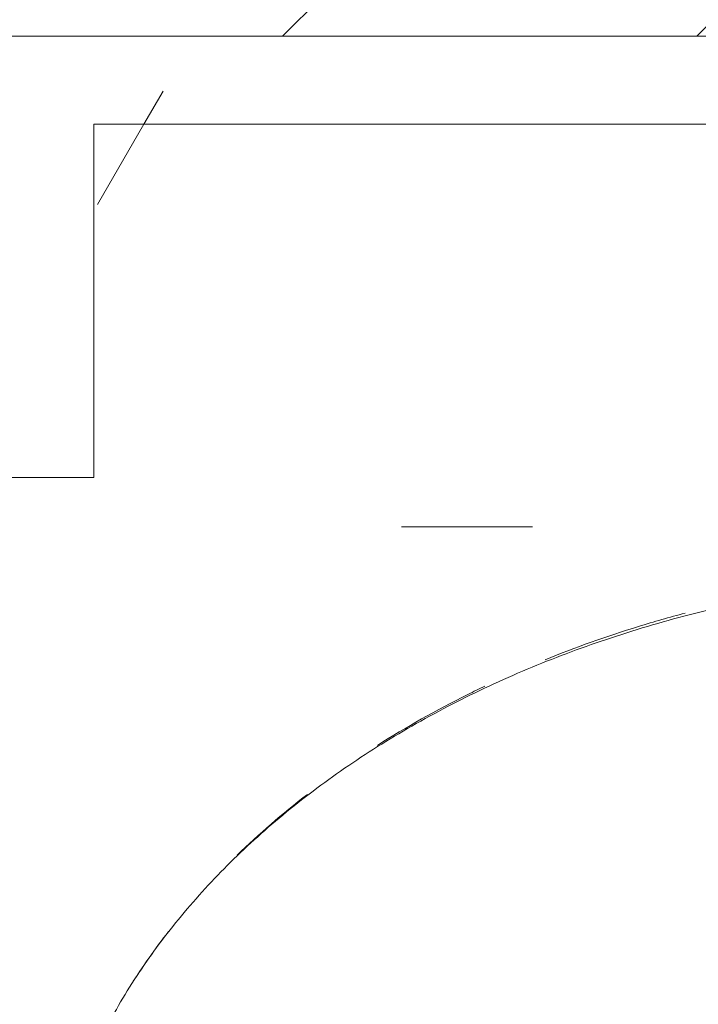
# Model space of a CAD drawing. Header units: millimetres. Extents: x 5980700 to 6194397, y -12939 to 2351883.
# Tile 73 of 124: x 6036365 to 6036539, y -2154 to -1902. Entities that reach past the tile are written whole.
import ezdxf

# ---------------------------------------------------------------- set-up
doc = ezdxf.new("R2010")
doc.units = ezdxf.units.MM
for name, color, linetype, lineweight in [('A-FLOR-PATT', 8, 'Continuous', 18), ('A-WALL', 113, 'Continuous', 18), ('A-WALL-PATT', 111, 'Continuous', 25), ('P-SANR-FIXT', 6, 'Continuous', 9), ('Q-CASE', 31, 'Continuous', 9)]:
    doc.layers.add(name, color=color, linetype=linetype, lineweight=lineweight)
pattern_1 = [(0, (2e-05, -3e-05), (812.8, 203.2), [33.528, -576.072, 33.528, -576.072, -3251.2]), (0, (2e-05, -3e-05), (812.8, 203.2), [-1219.2, 33.528, -1185.672, 33.528, -576.072, -1422.4]), (0, (2e-05, -3e-05), (812.8, 203.2), [-3048, 33.528, -372.872, 33.528, -982.472]), (120, (304.8, 101.6), (-582.3763620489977, 602.3054481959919), [33.52799999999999, -576.0719999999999, 33.52799999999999, -576.0719999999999, -3251.199999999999]), (120, (304.8, 101.6), (-582.3763620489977, 602.3054481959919), [-1219.2, 33.52799999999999, -1185.672, 33.52799999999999, -576.0719999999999, -1422.4]), (120, (304.8, 101.6), (-582.3763620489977, 602.3054481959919), [-3048, 33.52799999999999, -372.8719999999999, 33.52799999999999, -982.4719999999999]), (240, (406.4, 508), (-230.4236379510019, -805.5054481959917), [33.528, -576.072, 33.528, -576.072, -3251.2]), (240, (406.4, 508), (-230.4236379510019, -805.5054481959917), [-1219.2, 33.528, -1185.672, 33.528, -576.072, -1422.4]), (240, (406.4, 508), (-230.4236379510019, -805.5054481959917), [-3048, 33.528, -372.872, 33.528, -982.472])]
pattern_2 = [(216.87, (635, 1587.5), (4762.494328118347, 3175.008507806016), [793.75, -7143.75]), (206.565, (1587.5, 1111.25), (-1587.501456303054, -1587.499067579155), [1774.879, -1774.879]), (198.435, (1587.5, 317.5), (-3174.997452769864, -1587.50290376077), [1004.024, -4016.092])]

# ---------------------------------------------------------------- blocks, each defined once
blk = doc.blocks.new('Componentes de gabinete 9 - Componentes de gabinete 10-3871332-PLANTA DE CAIMENTO DE PISOS - TÉRREO')
at = {"layer": 'Q-CASE', "lineweight": 5}
h = blk.add_hatch(dxfattribs=at)
h.set_pattern_fill('FP_34', color=256, style=0, pattern_type=2)
h.set_pattern_definition(pattern_1)
h.paths.add_polyline_path([(-4291.627681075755, -2503.341032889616), (-4266.627681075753, -2503.341032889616), (-4266.627681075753, -2018.841821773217), (-4090.616646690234, -2018.841821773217), (-4090.616646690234, -1928.341032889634), (-1916.627681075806, -1928.341032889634), (-1916.627681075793, -2503.341032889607), (-1891.627681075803, -2503.341032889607), (-1891.627681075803, -1905.841032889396), (-4115.616646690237, -1905.841032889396), (-4115.616646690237, -1993.841821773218), (-4291.627681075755, -1993.841821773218), (-4291.627681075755, -2440.934425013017)])
h = blk.add_hatch(dxfattribs=at)
h.set_pattern_fill('FP_33', color=256, style=0, pattern_type=2)
h.set_pattern_definition(pattern_2)
h.paths.add_polyline_path([(-4291.627681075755, -2503.341032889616), (-4266.627681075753, -2503.341032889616), (-4266.627681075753, -2018.841821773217), (-4090.616646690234, -2018.841821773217), (-4090.616646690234, -1928.341032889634), (-1916.627681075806, -1928.341032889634), (-1916.627681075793, -2503.341032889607), (-1891.627681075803, -2503.341032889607), (-1891.627681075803, -1905.841032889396), (-4115.616646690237, -1905.841032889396), (-4115.616646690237, -1993.841821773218), (-4291.627681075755, -1993.841821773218), (-4291.627681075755, -2440.934425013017)])
h = blk.add_hatch(dxfattribs=at)
h.set_pattern_fill('FP_32', color=256, style=0, pattern_type=2)
h.set_pattern_definition(pattern_1)
h.paths.add_polyline_path([(-1916.627681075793, -2503.341032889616), (-1916.627681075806, -1928.341032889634), (-4090.616646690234, -1928.341032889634), (-4090.616646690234, -2018.841821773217), (-4266.627681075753, -2018.841821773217), (-4266.627681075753, -2503.341032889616), (-2157.504512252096, -2503.341032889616)])
h.paths.add_polyline_path([(-3110.634107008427, -2404.163083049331), (-3167.436296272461, -2399.394518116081), (-3221.157012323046, -2385.38959533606), (-3268.906719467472, -2363.038630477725), (-3308.194852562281, -2333.777107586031), (-3337.907475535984, -2297.861812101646), (-3354.729751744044, -2262.080064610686), (-3360.600275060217, -2223.341032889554), (-3354.729751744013, -2184.602001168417), (-3335.245784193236, -2144.961343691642), (-3308.194852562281, -2112.904958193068), (-3268.906719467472, -2083.643435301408), (-3221.157012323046, -2061.292470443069), (-3167.436296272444, -2047.287547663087), (-3110.634107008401, -2042.518982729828), (-3072.063723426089, -2045.756980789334), (-3073.614829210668, -2014.807732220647), (-3075.889238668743, -2009.253733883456), (-3076.651862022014, -2003.300731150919), (-3075.850939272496, -1997.352760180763), (-3073.29385822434, -1991.492903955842), (-3069.878323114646, -1987.058951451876), (-3065.11199704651, -1983.411764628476), (-3059.56534687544, -1981.119493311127), (-3053.61482921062, -1980.337716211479), (-3047.664311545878, -1981.119493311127), (-3040.81046620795, -1984.412028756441), (-3037.351335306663, -1987.058951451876), (-3033.614829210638, -1991.990953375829), (-3031.378719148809, -1997.352760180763), (-3030.577796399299, -2003.300731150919), (-3031.340419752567, -2009.253733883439), (-3033.614829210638, -2014.807732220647), (-3035.478337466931, -2051.831263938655), (-3033.390313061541, -2052.15085995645), (-3025.61542372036, -2054.643551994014), (-3000.111201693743, -2061.292470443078), (-2952.361494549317, -2083.643435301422), (-2913.073361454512, -2112.904958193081), (-2884.108826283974, -2147.229036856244), (-2866.538462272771, -2184.602001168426), (-2860.667938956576, -2223.341032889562), (-2866.538462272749, -2262.080064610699), (-2884.108826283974, -2299.453028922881), (-2913.073361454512, -2333.777107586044), (-2952.361494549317, -2363.038630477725), (-3000.111201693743, -2385.38959533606), (-3053.831917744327, -2399.394518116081)])
h.paths.add_polyline_path([(-2291.627681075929, -2404.16308304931), (-2348.429870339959, -2399.394518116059), (-2402.150586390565, -2385.38959533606), (-2451.939830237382, -2361.51959800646), (-2489.188426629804, -2333.777107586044), (-2518.152961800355, -2299.453028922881), (-2535.72332581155, -2262.080064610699), (-2541.593849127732, -2223.341032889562), (-2535.72332581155, -2184.602001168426), (-2518.152961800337, -2147.229036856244), (-2489.188426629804, -2112.904958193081), (-2449.90029353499, -2083.643435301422), (-2402.150586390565, -2061.292470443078), (-2348.42987034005, -2047.287547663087), (-2310.16307827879, -2044.075036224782), (-2311.627681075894, -2014.807732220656), (-2313.90209053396, -2009.253733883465), (-2314.664713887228, -2003.300731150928), (-2313.863791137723, -1997.352760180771), (-2311.306710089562, -1991.492903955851), (-2304.722171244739, -1984.634033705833), (-2303.124848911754, -1983.411764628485), (-2297.578198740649, -1981.119493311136), (-2291.627681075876, -1980.337716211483), (-2285.677163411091, -1981.119493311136), (-2280.130513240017, -1983.411764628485), (-2275.364187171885, -1987.058951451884), (-2271.62768107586, -1991.990953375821), (-2269.353271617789, -1997.637186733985), (-2268.590648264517, -2003.300731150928), (-2269.353271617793, -2009.253733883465), (-2271.62768107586, -2014.807732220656), (-2271.948652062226, -2044.171044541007), (-2234.825491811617, -2047.287547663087), (-2181.104775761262, -2061.292470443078), (-2133.355068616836, -2083.643435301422), (-2094.066935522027, -2112.904958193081), (-2065.102400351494, -2147.229036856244), (-2047.532036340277, -2184.60200116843), (-2041.661513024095, -2223.341032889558), (-2047.532036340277, -2262.080064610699), (-2065.102400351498, -2299.453028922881), (-2094.066935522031, -2333.777107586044), (-2133.355068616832, -2363.038630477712), (-2181.104775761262, -2385.389595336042), (-2234.825491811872, -2399.394518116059)])
h.paths.add_polyline_path([(-3853.614829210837, -2404.163083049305), (-3910.417018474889, -2399.394518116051), (-3964.137734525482, -2385.389595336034), (-4011.887441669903, -2363.038630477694), (-4055.841707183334, -2329.142378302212), (-4081.97028659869, -2296.553628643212), (-4098.118636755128, -2260.765137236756), (-4103.580997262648, -2223.341032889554), (-4097.710473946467, -2184.602001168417), (-4080.14010993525, -2147.229036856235), (-4051.175574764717, -2112.904958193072), (-4011.887441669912, -2083.643435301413), (-3964.137734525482, -2061.292470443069), (-3910.417018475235, -2047.287547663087), (-3872.19667104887, -2043.171977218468), (-3873.614829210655, -2014.807732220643), (-3875.889238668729, -2009.253733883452), (-3876.651862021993, -2003.300731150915), (-3875.850939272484, -1997.352760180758), (-3873.293858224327, -1991.492903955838), (-3868.415851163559, -1985.939869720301), (-3865.111997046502, -1983.411764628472), (-3859.565346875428, -1981.119493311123), (-3853.61482921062, -1980.337716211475), (-3847.664311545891, -1981.119493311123), (-3842.117661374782, -1983.411764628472), (-3837.351335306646, -1987.058951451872), (-3833.614829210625, -1991.990953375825), (-3831.378719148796, -1997.352760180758), (-3830.577796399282, -2003.300731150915), (-3831.340419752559, -2009.253733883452), (-3833.614829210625, -2014.807732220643), (-3833.935800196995, -2044.171044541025), (-3796.812639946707, -2047.287547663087), (-3743.091923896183, -2061.292470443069), (-3695.342216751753, -2083.643435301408), (-3651.387951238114, -2117.539687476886), (-3625.259371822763, -2150.128437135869), (-3609.111021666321, -2185.91692854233), (-3603.648661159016, -2223.341032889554), (-3609.519184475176, -2262.080064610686), (-3629.681102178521, -2302.524118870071), (-3656.054083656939, -2333.777107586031), (-3695.342216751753, -2363.038630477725), (-3743.091923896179, -2385.38959533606), (-3796.812639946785, -2399.394518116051), (-3847.738132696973, -2403.669732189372)])
h = blk.add_hatch(dxfattribs=at)
h.set_pattern_fill('FP_33', color=256, style=0, pattern_type=2)
h.set_pattern_definition(pattern_2)
h.paths.add_polyline_path([(-1916.627681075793, -2503.341032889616), (-1916.627681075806, -1928.341032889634), (-4090.616646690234, -1928.341032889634), (-4090.616646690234, -2018.841821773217), (-4266.627681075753, -2018.841821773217), (-4266.627681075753, -2503.341032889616), (-2157.504512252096, -2503.341032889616)])
h.paths.add_polyline_path([(-3110.634107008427, -2404.163083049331), (-3167.436296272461, -2399.394518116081), (-3221.157012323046, -2385.38959533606), (-3268.906719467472, -2363.038630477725), (-3308.194852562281, -2333.777107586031), (-3337.907475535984, -2297.861812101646), (-3354.729751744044, -2262.080064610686), (-3360.600275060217, -2223.341032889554), (-3354.729751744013, -2184.602001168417), (-3335.245784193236, -2144.961343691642), (-3308.194852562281, -2112.904958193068), (-3268.906719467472, -2083.643435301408), (-3221.157012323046, -2061.292470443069), (-3167.436296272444, -2047.287547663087), (-3110.634107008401, -2042.518982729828), (-3072.063723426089, -2045.756980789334), (-3073.614829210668, -2014.807732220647), (-3075.889238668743, -2009.253733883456), (-3076.651862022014, -2003.300731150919), (-3075.850939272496, -1997.352760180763), (-3073.29385822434, -1991.492903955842), (-3069.878323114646, -1987.058951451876), (-3065.11199704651, -1983.411764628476), (-3059.56534687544, -1981.119493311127), (-3053.61482921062, -1980.337716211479), (-3047.664311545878, -1981.119493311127), (-3040.81046620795, -1984.412028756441), (-3037.351335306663, -1987.058951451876), (-3033.614829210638, -1991.990953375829), (-3031.378719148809, -1997.352760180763), (-3030.577796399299, -2003.300731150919), (-3031.340419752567, -2009.253733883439), (-3033.614829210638, -2014.807732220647), (-3035.478337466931, -2051.831263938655), (-3033.390313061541, -2052.15085995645), (-3025.61542372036, -2054.643551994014), (-3000.111201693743, -2061.292470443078), (-2952.361494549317, -2083.643435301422), (-2913.073361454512, -2112.904958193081), (-2884.108826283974, -2147.229036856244), (-2866.538462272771, -2184.602001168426), (-2860.667938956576, -2223.341032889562), (-2866.538462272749, -2262.080064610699), (-2884.108826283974, -2299.453028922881), (-2913.073361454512, -2333.777107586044), (-2952.361494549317, -2363.038630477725), (-3000.111201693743, -2385.38959533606), (-3053.831917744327, -2399.394518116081)])
h.paths.add_polyline_path([(-2291.627681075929, -2404.16308304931), (-2348.429870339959, -2399.394518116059), (-2402.150586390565, -2385.38959533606), (-2451.939830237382, -2361.51959800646), (-2489.188426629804, -2333.777107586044), (-2518.152961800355, -2299.453028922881), (-2535.72332581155, -2262.080064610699), (-2541.593849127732, -2223.341032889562), (-2535.72332581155, -2184.602001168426), (-2518.152961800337, -2147.229036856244), (-2489.188426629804, -2112.904958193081), (-2449.90029353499, -2083.643435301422), (-2402.150586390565, -2061.292470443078), (-2348.42987034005, -2047.287547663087), (-2310.16307827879, -2044.075036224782), (-2311.627681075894, -2014.807732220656), (-2313.90209053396, -2009.253733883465), (-2314.664713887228, -2003.300731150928), (-2313.863791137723, -1997.352760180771), (-2311.306710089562, -1991.492903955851), (-2304.722171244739, -1984.634033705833), (-2303.124848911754, -1983.411764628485), (-2297.578198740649, -1981.119493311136), (-2291.627681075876, -1980.337716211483), (-2285.677163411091, -1981.119493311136), (-2280.130513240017, -1983.411764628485), (-2275.364187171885, -1987.058951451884), (-2271.62768107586, -1991.990953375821), (-2269.353271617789, -1997.637186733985), (-2268.590648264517, -2003.300731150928), (-2269.353271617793, -2009.253733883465), (-2271.62768107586, -2014.807732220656), (-2271.948652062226, -2044.171044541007), (-2234.825491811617, -2047.287547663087), (-2181.104775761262, -2061.292470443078), (-2133.355068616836, -2083.643435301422), (-2094.066935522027, -2112.904958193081), (-2065.102400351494, -2147.229036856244), (-2047.532036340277, -2184.60200116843), (-2041.661513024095, -2223.341032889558), (-2047.532036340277, -2262.080064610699), (-2065.102400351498, -2299.453028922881), (-2094.066935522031, -2333.777107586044), (-2133.355068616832, -2363.038630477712), (-2181.104775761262, -2385.389595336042), (-2234.825491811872, -2399.394518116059)])
h.paths.add_polyline_path([(-3853.614829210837, -2404.163083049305), (-3910.417018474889, -2399.394518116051), (-3964.137734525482, -2385.389595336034), (-4011.887441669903, -2363.038630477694), (-4055.841707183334, -2329.142378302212), (-4081.97028659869, -2296.553628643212), (-4098.118636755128, -2260.765137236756), (-4103.580997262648, -2223.341032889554), (-4097.710473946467, -2184.602001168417), (-4080.14010993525, -2147.229036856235), (-4051.175574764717, -2112.904958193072), (-4011.887441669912, -2083.643435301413), (-3964.137734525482, -2061.292470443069), (-3910.417018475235, -2047.287547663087), (-3872.19667104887, -2043.171977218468), (-3873.614829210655, -2014.807732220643), (-3875.889238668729, -2009.253733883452), (-3876.651862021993, -2003.300731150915), (-3875.850939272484, -1997.352760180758), (-3873.293858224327, -1991.492903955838), (-3868.415851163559, -1985.939869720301), (-3865.111997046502, -1983.411764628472), (-3859.565346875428, -1981.119493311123), (-3853.61482921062, -1980.337716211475), (-3847.664311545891, -1981.119493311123), (-3842.117661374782, -1983.411764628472), (-3837.351335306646, -1987.058951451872), (-3833.614829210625, -1991.990953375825), (-3831.378719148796, -1997.352760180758), (-3830.577796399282, -2003.300731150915), (-3831.340419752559, -2009.253733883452), (-3833.614829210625, -2014.807732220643), (-3833.935800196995, -2044.171044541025), (-3796.812639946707, -2047.287547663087), (-3743.091923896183, -2061.292470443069), (-3695.342216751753, -2083.643435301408), (-3651.387951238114, -2117.539687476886), (-3625.259371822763, -2150.128437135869), (-3609.111021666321, -2185.91692854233), (-3603.648661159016, -2223.341032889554), (-3609.519184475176, -2262.080064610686), (-3629.681102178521, -2302.524118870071), (-3656.054083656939, -2333.777107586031), (-3695.342216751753, -2363.038630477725), (-3743.091923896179, -2385.38959533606), (-3796.812639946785, -2399.394518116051), (-3847.738132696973, -2403.669732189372)])
at = {"layer": 'Q-CASE', "color": 133, "lineweight": 5}
for p, q in [((-4090.616646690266, -2018.841821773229), (-4090.616646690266, -1928.341032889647)), ((-1916.627681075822, -1928.341032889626), (-4090.616646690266, -1928.341032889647)), ((-4266.627681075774, -2018.841821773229), (-4090.616646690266, -2018.841821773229))]:
    blk.add_line(p, q, dxfattribs=at)
for points, knots in [([(-3975.098810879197, -2065.474862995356), (-3967.34308967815, -2062.335942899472), (-3955.500479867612, -2058.122674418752), (-3943.232993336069, -2054.603678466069), (-3939.207833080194, -2053.535077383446)], [1.073308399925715, 1.073308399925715, 1.073308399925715, 1.073308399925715, 1.178097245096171, 1.228532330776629, 1.228532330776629, 1.228532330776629, 1.228532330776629]), ([(-4017.999375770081, -2087.395707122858), (-4010.657528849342, -2082.741186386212), (-4001.541245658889, -2077.604294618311), (-3991.951717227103, -2072.935428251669), (-3990.486020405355, -2072.237902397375)], [0.8659100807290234, 0.8659100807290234, 0.8659100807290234, 0.8659100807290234, 0.9817477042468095, 1.002469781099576, 1.002469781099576, 1.002469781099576, 1.002469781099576])]:
    blk.add_open_spline(points, degree=3, knots=knots, dxfattribs=at)
for points in [[(-4053.92297209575, -2115.520773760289), (-4048.344104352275, -2110.108700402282), (-4042.329603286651, -2104.900567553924), (-4035.911358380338, -2099.937693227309)], [(-4081.063741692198, -2148.674738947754), (-4078.143620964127, -2144.050919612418), (-4074.943889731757, -2139.498222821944), (-4071.472136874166, -2135.03628737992)]]:
    blk.add_open_spline(points, degree=3, dxfattribs=at)
blk = doc.blocks.new('Deca_Cuba de Embutir Universal Oval_L_37 - L_37_17_Branco Gelo GE17-3871355-PLANTA DE CAIMENTO DE PISOS - TÉRREO')
at = {"layer": 'P-SANR-FIXT', "color": 90, "lineweight": 5}
blk.add_open_spline([(-249.9661680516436, 8.541033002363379e-11), (-249.9487605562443, 5.576945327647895), (-249.2309886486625, 16.62909343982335), (-246.115976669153, 32.87857124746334), (-240.931060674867, 48.86985488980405), (-233.6497721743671, 64.65930090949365), (-224.5382467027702, 79.66567800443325), (-215.2553353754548, 91.77789523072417), (-206.9657915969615, 101.0462082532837), (-198.1805707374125, 109.9407754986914), (-186.0096777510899, 120.6046998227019), (-172.55398435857, 130.4356117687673), (-161.18810142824, 137.6568931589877), (-149.2540249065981, 144.5623275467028), (-133.4974984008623, 152.4759765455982), (-113.7195315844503, 160.5714865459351), (-96.19751944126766, 166.2871145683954), (-81.88559020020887, 170.1341858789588), (-67.45751990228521, 173.4712949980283), (-52.53989968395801, 176.1199207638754), (-37.44757654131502, 178.0282909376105), (-27.40042868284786, 178.960591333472), (-21.09363908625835, 179.3664571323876), (-18.56730052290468, 179.5008466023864)], degree=3, knots=[-1, -1, -1, -1, -0.9708333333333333, -0.9416666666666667, -0.9125, -0.8833333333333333, -0.8541666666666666, -0.825, -0.8104166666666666, -0.7958333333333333, -0.7666666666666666, -0.7374999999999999, -0.7229166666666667, -0.7083333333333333, -0.6791666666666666, -0.6499999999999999, -0.6208333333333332, -0.60625, -0.5916666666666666, -0.5625, -0.5479166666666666, -0.5333333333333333, -0.5236298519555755, -0.5236298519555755, -0.5236298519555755, -0.5236298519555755], dxfattribs=at)
blk = doc.blocks.new('BE-PMSa-MOD-ARQ-CONEXAODOFUTURO-EX-000-R_rvt-1-PLANTA DE CAIMENTO DE PISOS - TÉRREO')
at = {"layer": 'A-FLOR-PATT', "lineweight": 5}
h = blk.add_hatch(dxfattribs=at)
h.set_pattern_fill('FP_19', color=71, style=0, pattern_type=2)
h.set_pattern_definition([(0, (1076.385, -4153.340999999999), (0, 450), []), (90, (1076.385, -4153.340999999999), (-450, 2.755455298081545e-14), [])])
h.paths.add_polyline_path([(-1408.117406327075, -6885.841005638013), (-1448.117406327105, -6885.841005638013), (-1448.117406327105, -6165.841005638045), (-1458.117406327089, -6165.841005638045), (-1458.117406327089, -6154.841005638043), (-1478.122472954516, -6154.841005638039), (-1478.122472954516, -6265.841005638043), (-1497.12247295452, -6265.841005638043), (-1497.12247295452, -6135.841005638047), (-1458.117406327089, -6135.841005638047), (-1458.117406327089, -6125.841005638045), (-1448.117406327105, -6125.841005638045), (-1448.117406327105, -6085.84100563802), (-1408.117406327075, -6085.84100563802), (-1408.117406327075, -6125.841005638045), (-1398.117406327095, -6125.841005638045), (-1398.117406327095, -6135.841005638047), (-1359.11233969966, -6135.841005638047), (-1359.11233969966, -6265.841005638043), (-1378.112339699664, -6265.841005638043), (-1379.117406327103, -6154.841005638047), (-1398.117406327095, -6154.841005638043), (-1398.117406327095, -6165.841005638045), (-1408.117406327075, -6165.841005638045), (-1408.117406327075, -6804.748590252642)])
h.paths.add_polyline_path([(-422.2840729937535, -6885.841005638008), (-462.2840729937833, -6885.841005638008), (-462.2840729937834, -6165.841005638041), (-472.284072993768, -6165.841005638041), (-472.284072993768, -6154.841005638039), (-492.2891396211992, -6154.841005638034), (-492.2891396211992, -6265.841005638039), (-511.2891396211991, -6265.841005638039), (-511.2891396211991, -6135.841005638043), (-472.284072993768, -6135.841005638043), (-472.284072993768, -6125.841005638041), (-462.2840729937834, -6125.841005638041), (-462.2840729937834, -6085.841005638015), (-422.2840729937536, -6085.841005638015), (-422.2840729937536, -6125.841005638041), (-412.2840729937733, -6125.841005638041), (-412.2840729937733, -6135.841005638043), (-373.2790063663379, -6135.841005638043), (-373.2790063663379, -6265.841005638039), (-392.2790063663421, -6265.841005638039), (-393.2840729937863, -6154.841005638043), (-412.2840729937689, -6154.841005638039), (-412.2840729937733, -6165.841005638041), (-422.2840729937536, -6165.841005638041), (-422.2840729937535, -6804.748590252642)])
h.paths.add_polyline_path([(563.5492603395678, -6885.841005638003), (523.5492603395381, -6885.841005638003), (523.5492603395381, -6165.841005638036), (513.5492603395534, -6165.841005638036), (513.5492603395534, -6154.84100563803), (493.5441937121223, -6154.841005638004), (493.5441937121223, -6265.841005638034), (474.5441937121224, -6265.841005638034), (474.5441937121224, -6135.841005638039), (513.5492603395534, -6135.841005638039), (513.5492603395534, -6125.841005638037), (523.5492603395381, -6125.841005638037), (523.5492603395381, -6085.841005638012), (563.5492603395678, -6085.841005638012), (563.5492603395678, -6125.841005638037), (573.5492603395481, -6125.841005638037), (573.5492603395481, -6135.841005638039), (612.5543269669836, -6135.841005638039), (612.5543269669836, -6265.841005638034), (593.5543269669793, -6265.841005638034), (592.5492603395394, -6154.841005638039), (573.5492603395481, -6154.841005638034), (573.5492603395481, -6165.841005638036), (563.5492603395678, -6165.841005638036), (563.5492603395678, -6804.748590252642)])
h.paths.add_polyline_path([(1549.382593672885, -6885.841005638), (1509.382593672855, -6885.841005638), (1509.382593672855, -6165.841005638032), (1499.38259367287, -6165.841005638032), (1499.38259367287, -6154.841005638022), (1479.377527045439, -6154.841005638), (1479.377527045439, -6265.84100563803), (1460.377527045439, -6265.84100563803), (1460.377527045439, -6135.841005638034), (1499.38259367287, -6135.841005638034), (1499.38259367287, -6125.841005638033), (1509.382593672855, -6125.841005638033), (1509.382593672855, -6085.841005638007), (1549.382593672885, -6085.841005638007), (1549.382593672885, -6125.841005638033), (1559.382593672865, -6125.841005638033), (1559.382593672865, -6135.841005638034), (1598.387660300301, -6135.841005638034), (1598.387660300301, -6265.84100563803), (1579.387660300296, -6265.84100563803), (1578.382593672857, -6154.841005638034), (1559.382593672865, -6154.84100563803), (1559.382593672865, -6165.841005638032), (1549.382593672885, -6165.841005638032), (1549.382593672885, -6839.505983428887)])
h.paths.add_polyline_path([(-3379.784072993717, -6885.841005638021), (-3419.784072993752, -6885.841005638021), (-3419.784072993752, -6165.841005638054), (-3429.784072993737, -6165.841005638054), (-3429.784072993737, -6154.841005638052), (-3449.789139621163, -6154.841005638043), (-3449.789139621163, -6265.841005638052), (-3468.789139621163, -6265.841005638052), (-3468.789139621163, -6135.841005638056), (-3429.784072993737, -6135.841005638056), (-3429.784072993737, -6125.841005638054), (-3419.784072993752, -6125.841005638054), (-3419.784072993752, -6085.841005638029), (-3379.784072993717, -6085.841005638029), (-3379.784072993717, -6125.841005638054), (-3369.784072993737, -6125.841005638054), (-3369.784072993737, -6135.841005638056), (-3330.779006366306, -6135.841005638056), (-3330.779006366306, -6265.841005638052), (-3349.779006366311, -6265.841005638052), (-3350.784072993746, -6154.841005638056), (-3369.784072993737, -6154.841005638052), (-3369.784072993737, -6165.841005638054), (-3379.784072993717, -6165.841005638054), (-3379.784072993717, -6804.748590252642)])
h.paths.add_polyline_path([(-2393.950739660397, -6885.841005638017), (-2433.950739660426, -6885.841005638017), (-2433.950739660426, -6165.841005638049), (-2443.950739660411, -6165.841005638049), (-2443.950739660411, -6154.841005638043), (-2463.955806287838, -6154.841005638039), (-2463.955806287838, -6265.841005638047), (-2482.955806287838, -6265.841005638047), (-2482.955806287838, -6135.841005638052), (-2443.950739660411, -6135.841005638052), (-2443.950739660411, -6125.84100563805), (-2433.950739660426, -6125.84100563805), (-2433.950739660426, -6085.841005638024), (-2393.950739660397, -6085.841005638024), (-2393.950739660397, -6125.84100563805), (-2383.950739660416, -6125.84100563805), (-2383.950739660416, -6135.841005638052), (-2344.945673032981, -6135.841005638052), (-2344.945673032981, -6265.841005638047), (-2363.945673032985, -6265.841005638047), (-2364.950739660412, -6154.841005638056), (-2383.950739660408, -6154.841005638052), (-2383.950739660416, -6165.841005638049), (-2393.950739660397, -6165.841005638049), (-2393.950739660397, -6804.748590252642)])
h.paths.add_polyline_path([(-1633.586260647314, -8187.825683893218), (-1326.11487301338, -8187.825683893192), (-1326.11487301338, -6915.841005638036), (-1408.117406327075, -6915.841005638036), (-1408.117406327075, -6885.841005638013), (-1222.284072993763, -6885.841005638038), (-1222.284072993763, -6915.841005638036), (-1296.11487301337, -6915.841005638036), (-1296.11487301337, -8187.825683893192), (-340.281539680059, -8187.825683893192), (-340.281539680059, -6915.841005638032), (-422.2840729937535, -6915.841005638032), (-422.2840729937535, -6885.841005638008), (-236.4507396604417, -6885.841005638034), (-236.4507396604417, -6915.841005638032), (-310.281539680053, -6915.841005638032), (-310.2815396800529, -8187.825683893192), (645.5517936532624, -8187.825683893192), (645.5517936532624, -6915.841005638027), (563.5492603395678, -6915.841005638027), (563.5492603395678, -6885.841005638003), (749.3825936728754, -6885.84100563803), (749.3825936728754, -6915.841005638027), (675.5517936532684, -6915.841005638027), (675.5517936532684, -8187.825683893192), (1631.385126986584, -8187.825683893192), (1631.385126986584, -6915.841005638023), (1549.382593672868, -6915.841005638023), (1549.382593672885, -6885.841005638), (1876.385126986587, -6885.841005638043), (1876.385126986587, -5160.841005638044), (1819.382593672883, -5160.84100563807), (1819.382593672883, -5130.841005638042), (1876.385126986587, -5130.841005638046), (1876.385126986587, -3880.841005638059), (1437.385126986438, -3880.841005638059), (1436.385126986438, -3898.231985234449), (1424.554938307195, -3898.231985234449), (1424.554938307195, -3931.218364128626), (1419.460598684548, -3931.218364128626), (1419.460598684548, -3946.925911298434), (1413.385126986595, -3946.925911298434), (1413.385126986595, -3958.858886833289), (1444.385126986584, -3958.858886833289), (1444.385126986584, -3970.828505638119), (1370.385126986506, -3970.828505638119), (1370.385126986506, -3958.948636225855), (1401.385126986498, -3958.858886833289), (1401.385126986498, -3946.925911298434), (1395.309655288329, -3946.925911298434), (1395.309655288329, -3931.218364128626), (1390.215315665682, -3931.218364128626), (1390.215315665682, -3898.231985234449), (1377.385126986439, -3897.231985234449), (1377.385126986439, -3880.841005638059), (938.3851269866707, -3880.841005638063), (938.385126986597, -5130.841005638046), (1019.382593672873, -5130.841005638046), (1019.382593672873, -5160.841005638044), (816.3825936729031, -5160.84100563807), (816.3825936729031, -5130.841005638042), (908.3851269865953, -5130.841005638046), (908.3851269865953, -3880.841005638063), (469.3851269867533, -3880.841005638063), (468.3851269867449, -3898.231985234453), (456.554938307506, -3898.231985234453), (456.554938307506, -3931.21836412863), (451.4605986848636, -3931.21836412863), (451.4605986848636, -3946.925911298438), (445.3851269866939, -3946.925911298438), (445.3851269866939, -3958.948636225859), (476.3851269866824, -3958.948636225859), (476.3851269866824, -3970.828505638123), (402.3851269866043, -3970.828505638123), (402.3851269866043, -3958.858886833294), (433.3851269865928, -3958.858886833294), (433.3851269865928, -3946.925911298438), (427.3096552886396, -3946.925911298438), (427.3096552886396, -3931.21836412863), (422.2153156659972, -3931.21836412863), (422.2153156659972, -3898.231985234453), (409.3851269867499, -3897.231985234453), (409.3851269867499, -3880.841005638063), (-29.61487301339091, -3880.841005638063), (-29.61487301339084, -5130.841005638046), (16.38259367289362, -5130.841005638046), (16.38259367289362, -5160.841005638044), (-116.6174063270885, -5160.84100563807), (-116.6174063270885, -5130.841005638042), (-59.61487301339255, -5130.841005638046), (-59.61487301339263, -3880.841005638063), (-498.6148730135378, -3880.841005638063), (-499.6148730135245, -3898.231985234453), (-511.4450616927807, -3898.231985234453), (-511.4450616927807, -3931.21836412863), (-516.5394013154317, -3931.21836412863), (-516.5394013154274, -3946.925911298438), (-522.6148730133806, -3946.925911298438), (-522.6148730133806, -3958.858886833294), (-491.6148730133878, -3958.858886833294), (-491.6148730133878, -3970.828505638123), (-565.614873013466, -3970.828505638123), (-565.614873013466, -3958.948636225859), (-534.6148730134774, -3958.858886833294), (-534.6148730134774, -3946.925911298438), (-540.6903447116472, -3946.925911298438), (-540.6903447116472, -3931.21836412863), (-545.7846843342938, -3931.21836412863), (-545.7846843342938, -3898.231985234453), (-558.6148730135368, -3897.231985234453), (-558.6148730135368, -3880.841005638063), (-997.6148730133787, -3880.841005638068), (-997.6148730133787, -5130.841005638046), (-916.6174063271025, -5130.841005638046), (-916.6174063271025, -5160.841005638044), (-1084.617406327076, -5160.84100563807), (-1084.617406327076, -5130.841005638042), (-1027.61487301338, -5130.841005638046), (-1027.614873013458, -3880.841005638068), (-1466.614873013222, -3880.841005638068), (-1467.614873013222, -3898.231985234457), (-1479.44506169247, -3898.231985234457), (-1479.44506169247, -3931.218364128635), (-1484.539401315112, -3931.218364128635), (-1484.539401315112, -3946.925911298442), (-1490.614873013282, -3946.925911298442), (-1490.614873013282, -3958.948636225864), (-1459.614873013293, -3958.948636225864), (-1459.614873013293, -3970.828505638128), (-1533.614873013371, -3970.828505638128), (-1533.614873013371, -3958.858886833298), (-1502.614873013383, -3958.858886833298), (-1502.614873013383, -3946.925911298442), (-1508.690344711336, -3946.925911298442), (-1508.690344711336, -3931.218364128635), (-1513.784684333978, -3931.218364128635), (-1513.784684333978, -3898.231985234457), (-1526.614873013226, -3897.231985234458), (-1526.614873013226, -3880.841005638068), (-1965.614873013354, -3880.841005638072), (-1965.614873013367, -5130.841005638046), (-1884.61740632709, -5130.841005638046), (-1884.61740632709, -5160.841005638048), (-2052.617406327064, -5160.84100563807), (-2052.617406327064, -5130.841005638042), (-1995.614873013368, -5130.841005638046), (-1995.614873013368, -3880.841005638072), (-2434.614873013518, -3880.841005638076), (-2435.614873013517, -3898.231985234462), (-2447.445061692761, -3898.231985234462), (-2447.445061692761, -3931.218364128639), (-2452.539401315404, -3931.218364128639), (-2452.539401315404, -3946.925911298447), (-2458.614873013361, -3946.925911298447), (-2458.614873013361, -3958.858886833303), (-2427.614873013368, -3958.858886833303), (-2427.614873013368, -3970.828505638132), (-2501.614873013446, -3970.828505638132), (-2501.614873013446, -3958.948636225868), (-2470.614873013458, -3958.858886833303), (-2470.614873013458, -3946.925911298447), (-2476.690344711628, -3946.925911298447), (-2476.690344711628, -3931.218364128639), (-2481.78468433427, -3931.218364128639), (-2481.78468433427, -3898.231985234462), (-2494.614873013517, -3897.231985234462), (-2494.614873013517, -3880.841005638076), (-2933.614873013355, -3880.841005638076), (-2933.614873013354, -5130.841005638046), (-2852.617406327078, -5130.841005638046), (-2852.617406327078, -5160.841005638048), (-2963.614873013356, -5160.841005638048), (-2963.614873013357, -3730.841005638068), (-273.614873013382, -3730.841005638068), (-273.6148730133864, -1905.841005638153), (-333.6148730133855, -1905.841005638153), (-333.6148730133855, -1920.841005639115), (-403.6148730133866, -1920.841005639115), (-403.6148730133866, -1905.841005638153), (-413.6148730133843, -1905.841005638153), (-413.6148730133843, -2645.841005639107), (-403.614873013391, -2645.841005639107), (-403.614873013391, -2656.841005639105), (-383.6098063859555, -2656.841005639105), (-383.6098063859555, -2545.841005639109), (-364.6098063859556, -2545.841005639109), (-364.6098063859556, -2675.841005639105), (-403.614873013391, -2675.841005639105), (-403.614873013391, -2685.841005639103), (-413.6148730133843, -2685.841005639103), (-413.6148730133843, -2725.841005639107), (-443.614873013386, -2725.841005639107), (-443.614873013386, -2685.841005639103), (-453.6148730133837, -2685.841005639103), (-453.6148730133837, -2675.841005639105), (-492.6199396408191, -2675.841005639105), (-492.6199396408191, -2545.841005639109), (-473.6199396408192, -2545.841005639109), (-472.6148730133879, -2656.841005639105), (-453.6148730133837, -2656.841005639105), (-453.6148730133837, -2645.841005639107), (-443.614873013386, -2645.841005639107), (-443.614873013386, -1905.841005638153), (-1243.614873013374, -1905.841005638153), (-1243.614873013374, -1920.841005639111), (-1313.614873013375, -1920.841005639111), (-1313.614873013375, -1905.841005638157), (-1861.627696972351, -1905.841005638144), (-1861.627696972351, -2730.841005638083), (-1891.627696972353, -2730.841005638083), (-1891.627696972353, -2503.341005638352), (-4291.627696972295, -2503.34100563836), (-4291.627696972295, -3602.841794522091), (-4115.616662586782, -3602.841794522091), (-4115.616662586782, -3918.841794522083), (-4291.627696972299, -3918.841794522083), (-4291.62769697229, -6885.841005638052), (-4179.784072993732, -6885.841005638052), (-4179.784072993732, -6915.841005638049), (-4291.62769697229, -6915.841005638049), (-4291.62769697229, -8187.825683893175), (-3297.781539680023, -8187.825683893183), (-3297.781539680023, -6915.841005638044), (-3379.784072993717, -6915.841005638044), (-3379.784072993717, -6885.841005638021), (-3193.950739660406, -6885.841005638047), (-3193.950739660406, -6915.841005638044), (-3267.781539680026, -6915.841005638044), (-3267.781539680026, -8187.825683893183), (-2311.948206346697, -8187.825683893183), (-2311.948206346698, -6915.84100563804), (-2393.950739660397, -6915.84100563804), (-2393.950739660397, -6885.841005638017), (-2208.117406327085, -6885.841005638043), (-2208.117406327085, -6915.84100563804), (-2281.948206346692, -6915.84100563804), (-2281.948206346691, -8187.825683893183), (-1634.040783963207, -8187.825683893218)])
h.paths.add_polyline_path([(1081.283969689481, -8177.824964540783), (974.2429165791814, -8177.757752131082), (969.89444838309, -8176.62737626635), (962.5990053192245, -8171.491896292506), (958.4892938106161, -8163.573126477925), (957.9528572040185, -8159.112278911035), (958.3458896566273, -8046.283814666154), (960.307945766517, -8039.866218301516), (963.7283128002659, -8032.919235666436), (963.7283128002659, -7942.145418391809), (961.4375489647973, -7935.578149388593), (960.4463710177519, -7926.6496358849), (961.5940795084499, -7650.620109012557), (964.0656786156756, -7630.220274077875), (974.8299487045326, -7602.120334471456), (992.0949357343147, -7577.474922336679), (1014.827323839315, -7557.759074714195), (1044.094972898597, -7543.599703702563), (1071.00633885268, -7537.47041637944), (1104.593384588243, -7534.802663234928), (1150.72110646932, -7533.999939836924), (1177.139309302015, -7534.536061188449), (1217.145192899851, -7537.754905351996), (1245.244404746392, -7544.159408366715), (1272.081338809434, -7557.769795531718), (1294.810519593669, -7577.489024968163), (1312.071615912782, -7602.136909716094), (1322.831558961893, -7630.238285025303), (1326.446371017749, -7660.111296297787), (1325.461348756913, -7935.551189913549), (1322.756520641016, -7944.035336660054), (1322.75652064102, -8032.919235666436), (1327.175489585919, -8039.484241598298), (1328.701960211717, -8047.249322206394), (1328.191987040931, -8166.732035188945), (1324.318356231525, -8173.441360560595), (1317.609030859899, -8177.314991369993), (1313.735400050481, -8177.824964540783)])
h.paths.add_polyline_path([(327.9020667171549, -8177.824964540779), (-11.59041675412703, -8177.757752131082), (-15.938884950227, -8176.627376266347), (-23.23432801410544, -8171.491896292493), (-27.34403952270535, -8163.573126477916), (-27.88047612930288, -8159.11227891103), (-27.48744367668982, -8046.283814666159), (-25.52538756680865, -8039.866218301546), (-22.10502053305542, -8032.919235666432), (-22.10502053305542, -7942.145418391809), (-24.39578436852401, -7935.578149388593), (-25.38696231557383, -7926.649635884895), (-24.23925382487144, -7650.620109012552), (-21.76765471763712, -7630.220274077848), (-11.00338462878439, -7602.120334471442), (6.261602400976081, -7577.474922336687), (28.99399050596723, -7557.759074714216), (58.26163956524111, -7543.599703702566), (85.1730055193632, -7537.470416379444), (118.760051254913, -7534.802663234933), (164.8877731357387, -7533.999939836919), (197.9780157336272, -7535.04143530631), (231.3118595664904, -7537.754905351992), (259.4110714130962, -7544.159408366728), (286.2480054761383, -7557.769795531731), (308.9771862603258, -7577.48902496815), (326.2382825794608, -7602.136909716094), (336.9982256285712, -7630.238285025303), (340.613037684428, -7660.111296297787), (339.6280154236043, -7935.551189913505), (336.9231873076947, -7944.035336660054), (336.923187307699, -8032.919235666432), (341.3421562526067, -8039.484241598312), (342.8686268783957, -8047.249322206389), (342.3586537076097, -8166.73203518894), (338.4850228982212, -8173.441360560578), (331.7756975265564, -8177.314991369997)])
h.paths.add_polyline_path([(-992.9312666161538, -8177.824964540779), (-1001.772218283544, -8176.627376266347), (-1009.067661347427, -8171.491896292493), (-1013.177372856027, -8163.573126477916), (-1013.713809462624, -8159.11227891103), (-1013.320777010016, -8046.283814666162), (-1011.358720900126, -8039.866218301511), (-1007.938353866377, -8032.919235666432), (-1007.938353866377, -7942.145418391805), (-1010.229117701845, -7935.57814938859), (-1011.220295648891, -7926.649635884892), (-1010.072587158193, -7650.620109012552), (-1007.600988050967, -7630.22027407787), (-996.8367179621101, -7602.120334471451), (-979.5717309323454, -7577.474922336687), (-956.8393428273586, -7557.75907471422), (-927.5716937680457, -7543.599703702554), (-900.6603278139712, -7537.470416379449), (-867.0732820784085, -7534.802663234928), (-820.9455601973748, -7533.999939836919), (-794.5273573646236, -7534.536061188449), (-754.5214737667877, -7537.754905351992), (-726.4222619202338, -7544.159408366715), (-699.5853278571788, -7557.769795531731), (-676.8561470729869, -7577.489024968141), (-659.5950507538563, -7602.136909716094), (-648.8351077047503, -7630.238285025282), (-645.2202956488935, -7660.111296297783), (-646.2053179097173, -7935.55118991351), (-648.9101460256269, -7944.035336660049), (-648.9101460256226, -8032.919235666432), (-644.4911770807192, -8039.484241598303), (-642.9647064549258, -8047.249322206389), (-643.4746796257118, -8166.73203518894), (-647.3483104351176, -8173.441360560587), (-654.0576358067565, -8177.314991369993), (-661.1148590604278, -8177.824964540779), (-979.7632562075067, -8177.824964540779)])
h.paths.add_polyline_path([(-1863.06921016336, -8177.824964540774), (-1973.078744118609, -8177.757752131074), (-1977.427212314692, -8176.627376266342), (-1984.722655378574, -8171.491896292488), (-1988.832366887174, -8163.573126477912), (-1989.368803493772, -8159.112278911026), (-1988.975771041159, -8046.283814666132), (-1987.013714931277, -8039.866218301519), (-1983.593347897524, -8032.919235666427), (-1983.593347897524, -7942.145418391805), (-1985.884111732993, -7935.578149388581), (-1986.875289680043, -7926.649635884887), (-1985.72758118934, -7650.620109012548), (-1983.255982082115, -7630.22027407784), (-1972.491711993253, -7602.120334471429), (-1955.226724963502, -7577.474922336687), (-1932.494336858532, -7557.75907471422), (-1903.22668779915, -7543.599703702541), (-1876.315321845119, -7537.470416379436), (-1842.728276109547, -7534.802663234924), (-1796.60055422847, -7533.999939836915), (-1770.182351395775, -7534.53606118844), (-1730.176467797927, -7537.754905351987), (-1702.077255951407, -7544.159408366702), (-1675.240321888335, -7557.769795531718), (-1652.511141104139, -7577.489024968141), (-1635.250044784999, -7602.136909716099), (-1624.449879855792, -7630.570680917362), (-1620.875289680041, -7660.111296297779), (-1621.860311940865, -7935.551189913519), (-1624.565140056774, -7944.035336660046), (-1624.56514005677, -8032.919235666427), (-1620.146171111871, -8039.484241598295), (-1618.619700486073, -8047.249322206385), (-1619.129673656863, -8166.732035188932), (-1623.003304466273, -8173.441360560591), (-1629.712629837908, -8177.314991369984), (-1633.586260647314, -8177.824964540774)])
h.paths.add_polyline_path([(-2619.419593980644, -8177.82496454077), (-2958.912077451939, -8177.75775213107), (-2963.260545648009, -8176.627376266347), (-2970.555988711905, -8171.491896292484), (-2974.665700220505, -8163.573126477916), (-2975.202136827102, -8159.112278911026), (-2974.809104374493, -8046.283814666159), (-2972.847048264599, -8039.866218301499), (-2969.426681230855, -8032.919235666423), (-2969.426681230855, -7942.145418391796), (-2971.717445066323, -7935.578149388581), (-2972.708623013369, -7926.343502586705), (-2971.56091452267, -7650.620109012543), (-2969.089315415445, -7630.220274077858), (-2958.325045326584, -7602.120334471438), (-2941.060058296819, -7577.474922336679), (-2918.327670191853, -7557.759074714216), (-2889.060021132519, -7543.599703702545), (-2862.148655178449, -7537.470416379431), (-2828.561609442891, -7534.802663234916), (-2782.4338875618, -7533.999939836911), (-2756.015684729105, -7534.536061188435), (-2716.009801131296, -7537.754905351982), (-2687.910589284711, -7544.159408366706), (-2661.073655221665, -7557.769795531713), (-2638.344474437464, -7577.489024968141), (-2621.08337811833, -7602.136909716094), (-2610.323435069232, -7630.23828502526), (-2606.708623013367, -7660.111296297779), (-2607.693645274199, -7935.551189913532), (-2610.398473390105, -7944.035336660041), (-2610.3984733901, -8032.919235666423), (-2605.979504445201, -8039.48424159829), (-2604.453033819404, -8047.24932220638), (-2604.963006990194, -8166.732035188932), (-2608.836637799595, -8173.441360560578), (-2615.545963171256, -8177.314991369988)])
h.paths.add_polyline_path([(-3630.1498973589, -8105.84028628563), (-3969.023528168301, -8105.330313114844), (-3975.732853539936, -8101.456682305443), (-3979.606484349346, -8094.747356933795), (-3980.116457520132, -8090.87372612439), (-3980.116457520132, -7975.264643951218), (-3978.589986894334, -7967.499563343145), (-3974.171017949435, -7960.934557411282), (-3974.171017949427, -7871.338078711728), (-3976.875846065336, -7863.56651165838), (-3977.860868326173, -7854.637361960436), (-3976.712378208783, -7578.635430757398), (-3974.171017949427, -7558.057631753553), (-3963.48611322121, -7530.152231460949), (-3944.369171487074, -7503.894264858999), (-3919.652445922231, -7483.835936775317), (-3896.658902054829, -7472.174730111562), (-3866.537949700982, -7465.428494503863), (-3828.55380661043, -7462.551382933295), (-3781.621430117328, -7462.015261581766), (-3756.007881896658, -7462.817984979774), (-3721.171753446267, -7465.770227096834), (-3693.081068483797, -7472.168114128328), (-3666.241821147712, -7485.77439645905), (-3643.509433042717, -7505.490244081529), (-3626.244446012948, -7530.135656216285), (-3615.142810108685, -7561.020111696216), (-3611.858645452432, -7588.126618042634), (-3612.852046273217, -7863.593471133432), (-3615.142810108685, -7872.075620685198), (-3615.142810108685, -7962.107780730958), (-3611.722443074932, -7967.881540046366), (-3609.760386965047, -7974.299136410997), (-3609.367354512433, -7980.998444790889), (-3609.903791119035, -8091.58844822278), (-3614.013502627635, -8099.507218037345), (-3621.308945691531, -8104.642698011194), (-3625.657413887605, -8105.77307387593)])
h.paths.add_polyline_path([(-2052.617406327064, -5960.841005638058), (-2092.617406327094, -5960.841005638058), (-2092.617406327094, -5920.841005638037), (-2102.617406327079, -5920.841005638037), (-2102.617406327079, -5910.841005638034), (-2141.62247295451, -5910.841005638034), (-2141.62247295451, -5780.841005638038), (-2122.62247295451, -5780.841005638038), (-2121.61740632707, -5891.841005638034), (-2102.617406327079, -5891.841005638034), (-2102.617406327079, -5880.841005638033), (-2092.617406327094, -5880.841005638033), (-2092.617406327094, -5160.84100563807), (-2052.617406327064, -5160.84100563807), (-2052.617406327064, -5880.841005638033), (-2042.61740632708, -5880.841005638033), (-2042.61740632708, -5891.841005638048), (-2022.612339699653, -5891.84100563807), (-2022.612339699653, -5780.841005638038), (-2003.612339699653, -5780.841005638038), (-2003.612339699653, -5910.841005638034), (-2042.61740632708, -5910.841005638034), (-2042.61740632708, -5920.841005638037), (-2052.617406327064, -5920.841005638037)])
h.paths.add_polyline_path([(-116.6174063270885, -5960.841005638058), (-156.6174063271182, -5960.841005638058), (-156.6174063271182, -5920.841005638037), (-166.6174063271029, -5920.841005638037), (-166.6174063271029, -5910.841005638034), (-205.6224729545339, -5910.841005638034), (-205.622472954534, -5780.841005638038), (-186.6224729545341, -5780.841005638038), (-185.6174063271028, -5891.841005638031), (-166.6174063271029, -5891.841005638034), (-166.6174063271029, -5880.841005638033), (-156.6174063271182, -5880.841005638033), (-156.6174063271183, -5160.84100563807), (-116.6174063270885, -5160.84100563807), (-116.6174063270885, -5880.841005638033), (-106.6174063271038, -5880.841005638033), (-106.6174063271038, -5891.841005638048), (-86.61233969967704, -5891.84100563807), (-86.61233969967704, -5780.841005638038), (-67.61233969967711, -5780.841005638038), (-67.61233969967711, -5910.841005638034), (-106.6174063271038, -5910.841005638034), (-106.6174063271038, -5920.841005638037), (-116.6174063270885, -5920.841005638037)])
h.paths.add_polyline_path([(776.3825936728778, -5960.841005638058), (776.3825936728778, -5920.841005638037), (766.382593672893, -5920.841005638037), (766.382593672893, -5910.841005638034), (727.3775270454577, -5910.841005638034), (727.3775270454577, -5780.841005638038), (746.3775270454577, -5780.841005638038), (747.3825936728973, -5891.841005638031), (766.382593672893, -5891.841005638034), (766.382593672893, -5880.841005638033), (776.3825936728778, -5880.841005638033), (776.3825936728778, -5160.84100563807), (816.3825936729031, -5160.84100563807), (816.3825936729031, -5880.841005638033), (826.3825936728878, -5880.841005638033), (826.3825936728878, -5891.841005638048), (846.3876603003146, -5891.84100563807), (846.3876603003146, -5780.841005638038), (865.3876603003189, -5780.841005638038), (865.3876603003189, -5910.841005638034), (826.3825936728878, -5910.841005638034), (826.3825936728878, -5920.841005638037), (816.3825936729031, -5920.841005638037), (816.3825936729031, -5960.841005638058)])
h.paths.add_polyline_path([(1819.382593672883, -5960.841005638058), (1779.382593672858, -5960.841005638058), (1779.382593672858, -5920.841005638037), (1769.382593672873, -5920.841005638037), (1769.382593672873, -5910.841005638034), (1730.377527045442, -5910.841005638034), (1730.377527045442, -5780.841005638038), (1749.377527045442, -5780.841005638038), (1750.382593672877, -5891.841005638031), (1769.382593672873, -5891.841005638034), (1769.382593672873, -5880.841005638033), (1779.382593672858, -5880.841005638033), (1779.382593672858, -5160.84100563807), (1819.382593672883, -5160.84100563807), (1819.382593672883, -5880.841005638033), (1829.382593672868, -5880.841005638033), (1829.382593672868, -5891.841005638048), (1849.387660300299, -5891.84100563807), (1849.387660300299, -5780.841005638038), (1868.387660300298, -5780.841005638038), (1868.387660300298, -5910.841005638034), (1829.382593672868, -5910.841005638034), (1829.382593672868, -5920.841005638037), (1819.382593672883, -5920.841005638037)])
h.paths.add_polyline_path([(-1084.617406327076, -5960.841005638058), (-1124.617406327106, -5960.841005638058), (-1124.617406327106, -5920.841005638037), (-1134.617406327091, -5920.841005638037), (-1134.617406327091, -5910.841005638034), (-1173.622472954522, -5910.841005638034), (-1173.622472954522, -5780.841005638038), (-1154.622472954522, -5780.841005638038), (-1153.617406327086, -5891.841005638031), (-1134.617406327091, -5891.841005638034), (-1134.617406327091, -5880.841005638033), (-1124.617406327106, -5880.841005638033), (-1124.617406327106, -5160.84100563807), (-1084.617406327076, -5160.84100563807), (-1084.617406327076, -5880.841005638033), (-1074.617406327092, -5880.841005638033), (-1074.617406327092, -5891.841005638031), (-1054.612339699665, -5891.841005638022), (-1054.612339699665, -5780.841005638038), (-1035.612339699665, -5780.841005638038), (-1035.612339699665, -5910.841005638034), (-1074.617406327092, -5910.841005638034), (-1074.617406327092, -5920.841005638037), (-1084.617406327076, -5920.841005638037)])
h.paths.add_polyline_path([(-3110.634122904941, -2404.163055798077), (-3089.559253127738, -2402.354946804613), (-3132.171954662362, -2402.354946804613)])
h.paths.add_polyline_path([(-2291.627696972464, -2404.163055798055), (-2270.089865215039, -2402.35494680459), (-2313.165528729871, -2402.35494680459)])
h.paths.add_polyline_path([(-3853.61484510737, -2404.163055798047), (-3832.077013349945, -2402.354946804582), (-3875.152676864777, -2402.354946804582)])
h.paths.add_polyline_path([(-3142.339160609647, -2401.501406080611), (-3183.55053015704, -2395.193534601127), (-3167.436312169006, -2399.394490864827)])
h.paths.add_polyline_path([(-2323.332734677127, -2401.501406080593), (-2364.544104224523, -2395.193534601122), (-2348.429886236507, -2399.394490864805)])
h.paths.add_polyline_path([(-3885.319882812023, -2401.501406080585), (-3924.116436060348, -2395.82307415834), (-3910.41703437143, -2399.394490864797)])
h.paths.add_polyline_path([(-3078.929085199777, -2401.501406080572), (-3053.233014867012, -2399.238353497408), (-3040.810482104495, -2395.666917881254), (-3078.059864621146, -2401.36836192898)])
h.paths.add_polyline_path([(-2259.922659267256, -2401.50140608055), (-2234.825507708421, -2399.394490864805), (-2218.711289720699, -2395.193534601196), (-2246.15749904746, -2399.394490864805)])
h.paths.add_polyline_path([(-3821.909807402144, -2401.501406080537), (-3790.606665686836, -2397.776597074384), (-3791.218334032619, -2396.803725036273), (-3808.144647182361, -2399.394490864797)])
h.paths.add_polyline_path([(-3195.652806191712, -2392.038486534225), (-3231.517499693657, -2380.53997742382), (-3221.157028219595, -2385.389568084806)])
h.paths.add_polyline_path([(-2376.646380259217, -2392.038486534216), (-2412.511073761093, -2380.539977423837), (-2402.150602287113, -2385.389568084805)])
h.paths.add_polyline_path([(-3938.633528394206, -2392.038486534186), (-3974.498221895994, -2380.539977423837), (-3964.137750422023, -2385.38956808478)])
h.paths.add_polyline_path([(-3025.615439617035, -2392.038486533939), (-3000.111217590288, -2385.389568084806), (-2989.750746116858, -2380.539977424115), (-3004.87697517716, -2385.389568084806)])
h.paths.add_polyline_path([(-3768.596161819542, -2392.038486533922), (-3743.091939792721, -2385.389568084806), (-3732.731468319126, -2380.539977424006), (-3747.857697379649, -2385.389568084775)])
h.paths.add_polyline_path([(-2206.609013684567, -2392.038486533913), (-2181.104791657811, -2385.389568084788), (-2170.744320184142, -2380.539977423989), (-2185.870549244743, -2385.389568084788)])
h.paths.add_polyline_path([(-2155.670651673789, -2373.484205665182), (-2133.355084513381, -2363.038603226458), (-2133.355084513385, -2361.809115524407), (-2135.705106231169, -2363.038603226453)])
h.paths.add_polyline_path([(-3717.6577998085, -2373.484205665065), (-3695.342232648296, -2363.038603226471), (-3695.342232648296, -2361.809115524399), (-3697.69225436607, -2363.038603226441)])
h.paths.add_polyline_path([(-2974.677077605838, -2373.484205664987), (-2952.361510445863, -2363.038603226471), (-2952.361510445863, -2361.809115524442), (-2954.711532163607, -2363.038603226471)])
h.paths.add_polyline_path([(-2866.444849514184, -2185.219820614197), (-2866.538478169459, -2184.601973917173), (-2866.538478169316, -2185.01231778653)])
h.paths.add_polyline_path([(-2047.43842358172, -2185.219820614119), (-2047.532052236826, -2184.601973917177), (-2047.532052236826, -2185.012317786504)])
h.paths.add_polyline_path([(-3609.42557171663, -2185.219820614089), (-3609.519200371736, -2184.601973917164), (-3609.519200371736, -2185.012317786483)])
h.paths.add_polyline_path([(-2883.407863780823, -2148.720022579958), (-2884.10884218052, -2147.229009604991), (-2884.10884218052, -2147.845730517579)])
h.paths.add_polyline_path([(-3626.38858598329, -2148.720022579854), (-3629.681118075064, -2144.157919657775), (-3627.089564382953, -2147.845730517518)])
h.paths.add_polyline_path([(-2064.401437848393, -2148.720022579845), (-2065.102416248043, -2147.229009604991), (-2065.102416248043, -2147.845730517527)])
h.paths.add_polyline_path([(-2910.729698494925, -2115.682279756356), (-2913.073377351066, -2112.904930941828), (-2913.073377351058, -2113.807924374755)])
h.paths.add_polyline_path([(-2091.723272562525, -2115.682279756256), (-2094.066951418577, -2112.904930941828), (-2094.066951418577, -2113.80792437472)])
h.paths.add_polyline_path([(-3653.710420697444, -2115.682279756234), (-3656.054099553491, -2112.904930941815), (-3656.054099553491, -2113.807924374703)])
h.paths.add_polyline_path([(-2946.813568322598, -2087.775475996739), (-2952.361510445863, -2083.643408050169), (-2952.361510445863, -2084.872895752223)])
h.paths.add_polyline_path([(-3689.794290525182, -2087.775475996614), (-3695.342232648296, -2083.643408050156), (-3695.342232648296, -2084.872895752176)])
h.paths.add_polyline_path([(-2127.807142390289, -2087.775475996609), (-2133.355084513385, -2083.643408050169), (-2133.355084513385, -2084.87289575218)])
h.paths.add_polyline_path([(-2412.511073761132, -2066.142033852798), (-2376.64638025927, -2054.643524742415), (-2402.150602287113, -2061.292443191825)])
h.paths.add_polyline_path([(-3974.498221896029, -2066.142033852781), (-3938.633528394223, -2054.643524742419), (-3964.137750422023, -2061.292443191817)])
h.paths.add_polyline_path([(-3231.517499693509, -2066.142033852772), (-3195.652806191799, -2054.64352474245), (-3221.15702821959, -2061.292443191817)])
h.paths.add_polyline_path([(-2989.750746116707, -2066.142033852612), (-3000.111217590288, -2061.292443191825), (-3025.615439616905, -2054.643524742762), (-3000.111217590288, -2062.820383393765)])
h.paths.add_polyline_path([(-2170.744320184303, -2066.142033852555), (-2181.104791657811, -2061.292443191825), (-2206.609013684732, -2054.643524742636), (-2181.104791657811, -2062.82038339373)])
h.paths.add_polyline_path([(-3732.731468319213, -2066.142033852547), (-3743.091939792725, -2061.292443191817), (-3768.59616181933, -2054.643524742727), (-3743.091939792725, -2062.820383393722)])
h.paths.add_polyline_path([(-3926.531252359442, -2051.488476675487), (-3885.319882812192, -2045.180605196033), (-3910.417034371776, -2047.287520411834), (-3924.116436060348, -2050.858937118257)])
h.paths.add_polyline_path([(-2364.544104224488, -2051.488476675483), (-2323.332734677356, -2045.180605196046), (-2348.429886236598, -2047.287520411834)])
h.paths.add_polyline_path([(-3183.55053015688, -2051.488476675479), (-3142.33916060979, -2045.180605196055), (-3167.436312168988, -2047.287520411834)])
h.paths.add_polyline_path([(-2218.711289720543, -2051.48847667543), (-2234.614845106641, -2047.342439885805), (-2234.614845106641, -2049.054255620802)])
h.paths.add_polyline_path([(-3780.698437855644, -2051.4884766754), (-3796.812655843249, -2047.287520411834), (-3808.144647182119, -2047.287520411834), (-3796.812655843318, -2049.022011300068)])
h.paths.add_polyline_path([(-3072.614845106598, -2046.147071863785), (-3073.293874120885, -2045.653683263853), (-3073.293874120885, -2046.043138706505)])
h.paths.add_polyline_path([(-3089.096291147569, -2044.327064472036), (-3110.634122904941, -2042.518955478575), (-3132.171954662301, -2044.327064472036), (-3110.634122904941, -2044.327064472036)])
h.paths.add_polyline_path([(-3872.614845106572, -2044.327064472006), (-3873.293874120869, -2044.171017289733), (-3873.293874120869, -2044.327064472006)])
at = {"layer": 'A-WALL-PATT', "lineweight": 5}
h = blk.add_hatch(dxfattribs=at)
h.set_pattern_fill('FP_14', color=252, style=0, pattern_type=2)
h.set_pattern_definition([(45, (0, 0), (-53.03300858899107, 53.03300858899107), [])])
h.paths.add_polyline_path([(-1313.614873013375, -1905.841005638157), (-1273.614873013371, -1905.841005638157), (-1273.614873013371, -1890.841005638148), (-1861.627696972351, -1890.841005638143), (-1861.627696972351, -1905.841005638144), (-1568.633892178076, -1905.841005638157)])
h.paths.add_polyline_path([(-263.6148730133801, -1905.841005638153), (-263.6148730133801, -1890.841005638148), (-373.6148730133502, -1890.841005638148), (-373.6148730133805, -1905.841005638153), (-273.6148730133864, -1905.841005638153)])
h.paths.add_polyline_path([(-4090.616662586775, -1905.841005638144), (-1891.627696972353, -1905.841005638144), (-1891.627696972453, -1890.841005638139), (-4115.616662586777, -1890.841005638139), (-4115.616662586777, -1905.841005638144), (-4099.898553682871, -1905.841005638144)])
at = {"layer": 'A-WALL', "color": 130, "lineweight": 9}
blk.add_line((-4115.616662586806, -1905.841005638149), (-1891.627696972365, -1905.841005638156), dxfattribs=at)
at = {"layer": 'P-SANR-FIXT', "color": 250, "lineweight": 5}
blk.add_blockref('Deca_Cuba de Embutir Universal Oval_L_37 - L_37_17_Branco Gelo GE17-3871355-PLANTA DE CAIMENTO DE PISOS - TÉRREO', (-3853.61484510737, -2223.341005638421), dxfattribs=at)
at = {"layer": 'Q-CASE', "color": 250, "lineweight": 5}
blk.add_blockref('Componentes de gabinete 9 - Componentes de gabinete 10-3871332-PLANTA DE CAIMENTO DE PISOS - TÉRREO', (-1.589655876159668e-05, 2.72512435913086e-05), dxfattribs=at)

msp = doc.modelspace()

# ---------------------------------------------------------------- block references
at = {"lineweight": 5}
msp.add_blockref('BE-PMSa-MOD-ARQ-CONEXAODOFUTURO-EX-000-R_rvt-1-PLANTA DE CAIMENTO DE PISOS - TÉRREO', (6040474.816446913, 0), dxfattribs=at)

doc.saveas('drawing.dxf')
